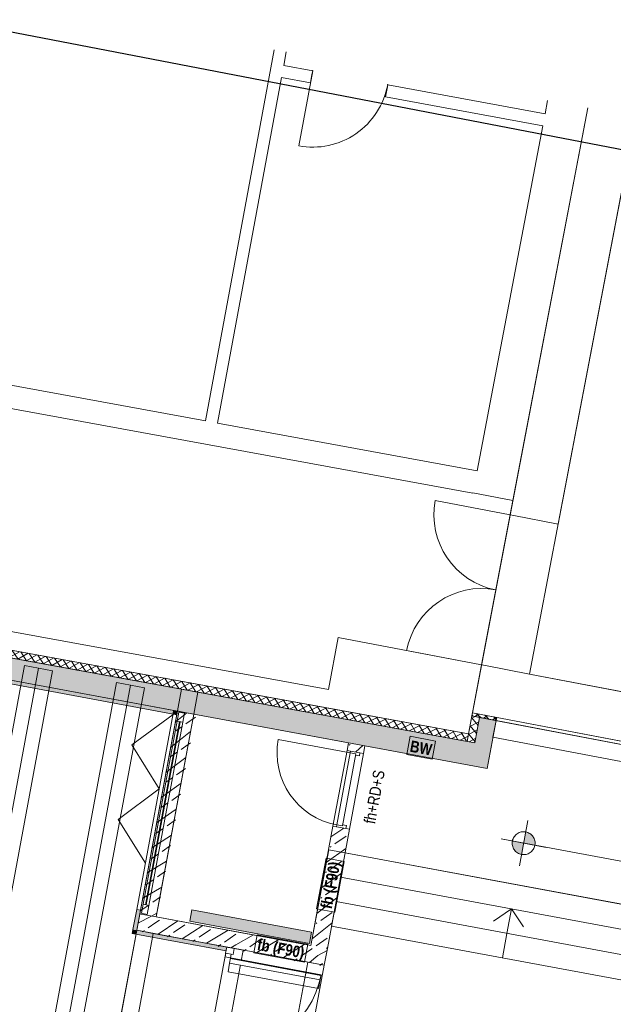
# Model space of a CAD drawing. Header units: metres. Extents: x 32353251 to 32353583, y 5707748 to 5708004.
# Tile 116 of 164: x 32353383 to 32353391, y 5707932 to 5707945. Entities that reach past the tile are written whole.
import ezdxf

# ---------------------------------------------------------------- set-up
doc = ezdxf.new("R2010")
doc.units = ezdxf.units.M
doc.header["$LTSCALE"] = 0.75
doc.set_wipeout_variables(frame=1)
doc.header["$PDSIZE"] = 5
doc.layers.get('0').update_dxf_attribs({"linetype": 'CONTINUOUS'})
doc.layers.get('DEFPOINTS').update_dxf_attribs({"linetype": 'CONTINUOUS'})
for name, color, linetype, lineweight in [('10417023$0$#9_002_GES I Übersicht Erdgeschoss_1_101_Wand Aussen.A', 7, 'CONTINUOUS', 25), ('10417023$0$#9_002_GES I Übersicht Erdgeschoss_1_112_Fenster.A', 7, 'CONTINUOUS', 25), ('10417023$0$#9_002_GES I Übersicht Erdgeschoss_1_113_Türen.A', 7, 'CONTINUOUS', 25), ('10417023$0$#9_002_GES I Übersicht Erdgeschoss_1_607b_Brandschutz 1_100', 7, 'CONTINUOUS', 25), ('10417023$0$#9_002_GES I Übersicht Erdgeschoss_1_707_Bestandsgebäude', 7, 'CONTINUOUS', 25), ('10417023$0$#9_002_GES I Übersicht Erdgeschoss_1_Neubau_102_Wand Innen.A', 7, 'CONTINUOUS', 25), ('10417023$0$#9_002_GES I Übersicht Erdgeschoss_1_Neubau_104_Decken.A', 7, 'CONTINUOUS', 25), ('10417023$0$#9_002_GES I Übersicht Erdgeschoss_1_Neubau_108_Treppen.A', 7, 'CONTINUOUS', 25), ('10417023$0$#9_002_GES I Übersicht Erdgeschoss_1_Neubau_202_Innenwandbekleidun', 7, 'CONTINUOUS', 25), ('10417023$0$#9_002_GES I Übersicht Erdgeschoss_1_Neubau_401_Grundriss.A', 7, 'CONTINUOUS', 25), ('10417023$0$#9_002_GES I Übersicht Erdgeschoss_1_Neubau_502_Bemaßung 1_100.A', 7, 'CONTINUOUS', 25), ('10417023$0$Keine', 7, 'CONTINUOUS', 13)]:
    doc.layers.add(name, color=color, linetype=linetype, lineweight=lineweight)
doc.styles.add('10417023$0$ARIAL NARROW', font='ARIALN.TTF')
doc.styles.add('10417023$0$Arial Narrow (bold)', font='ARIALNB.TTF')
pattern_1 = [(44.99999999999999, (0, 0), (-0.05656854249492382, 0.05656854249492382), []), (135.0000000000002, (0, 0), (0.05656854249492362, 0.056568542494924), [])]
pattern_2 = [(44.99999999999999, (0, 0), (-0.1697056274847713, 0.1697056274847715), []), (44.99999999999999, (-0.08485281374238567, 0.08485281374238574), (-0.1697056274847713, 0.1697056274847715), [0.18, -0.05999999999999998])]

# ---------------------------------------------------------------- blocks, each defined once
blk = doc.blocks.new('19-A2-A0')
at = {"layer": 'DEFPOINTS'}
blk.add_lwpolyline([(-489.15, -204.65), (489.1499999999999, -204.65), (489.1499999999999, 204.6499999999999), (-489.15, 204.65)], close=True, dxfattribs=at)
blk = doc.blocks.new('10417023$0$#9_MKO_LP5_ARC_GES_UP_00_002_P_G_modell (3D)')
at = {"layer": '10417023$0$#9_002_GES I Übersicht Erdgeschoss_1_101_Wand Aussen.A', "linetype": 'Continuous', "lineweight": 5, "true_color": 0xff0000}
h = blk.add_hatch(dxfattribs=at)
h.set_pattern_fill('#9_DÄMMUNG__HART_1_0001', color=1, style=0, pattern_type=2)
h.set_pattern_definition(pattern_1)
h.paths.add_polyline_path([(-32353458.81743665, -5707776.821123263), (-32353458.81851837, -5707777.160261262), (-32353458.71420428, -5707777.159982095), (-32353458.71420428, -5707776.821624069)])
h = blk.add_hatch(dxfattribs=at)
h.set_pattern_fill('#9_DÄMMUNG__HART_1_0001', color=1, style=0, pattern_type=2)
h.set_pattern_definition(pattern_1)
h.paths.add_polyline_path([(-32353458.8172961, -5707776.781126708), (-32353458.8174881, -5707776.821126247), (-32353458.49420425, -5707776.822678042), (-32353458.49401225, -5707776.782678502)])
h = blk.add_hatch(dxfattribs=at)
h.set_pattern_fill('#9_DÄMMUNG__HART_1_0001', color=1, style=0, pattern_type=2)
h.set_pattern_definition(pattern_1)
h.paths.add_polyline_path([(-32353458.81857218, -5707777.060263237), (-32353491.87815165, -5707777.151573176), (-32353491.87786302, -5707777.242828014), (-32353488.711808, -5707777.242914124), (-32353458.81857218, -5707777.160344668)])
at = {"layer": '10417023$0$#9_002_GES I Übersicht Erdgeschoss_1_Neubau_102_Wand Innen.A', "linetype": 'Continuous', "lineweight": 5, "true_color": 0xff0000}
h = blk.add_hatch(dxfattribs=at)
h.set_pattern_fill('#9_BETON__STAHLBETON_0001', color=1, style=0, pattern_type=2)
h.set_pattern_definition(pattern_2)
h.paths.add_polyline_path([(-32353491.64409519, -5707777.242828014), (-32353491.64409519, -5707777.462828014), (-32353458.49420428, -5707777.462827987), (-32353458.49420428, -5707776.822683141), (-32353458.71420428, -5707776.821624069), (-32353458.71420428, -5707777.159982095), (-32353488.711808, -5707777.242914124)])
h = blk.add_hatch(dxfattribs=at)
h.set_pattern_fill('#9_BETON__STAHLBETON_0001', color=1, style=0, pattern_type=2)
h.set_pattern_definition(pattern_2)
h.paths.add_polyline_path([(-32353462.40410588, -5707780.162828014), (-32353462.4041062, -5707777.46282799), (-32353462.62410621, -5707777.46282799), (-32353462.62410589, -5707780.162828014)])
h = blk.add_hatch(dxfattribs=at)
h.set_pattern_fill('#9_BETON__STAHLBETON_0001', color=1, style=0, pattern_type=2)
h.set_pattern_definition(pattern_2)
h.paths.add_polyline_path([(-32353460.12386291, -5707777.462827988), (-32353460.34386289, -5707777.462827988), (-32353460.34386289, -5707777.562828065), (-32353460.12386291, -5707777.562828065)])
h = blk.add_hatch(dxfattribs=at)
h.set_pattern_fill('#9_BETON__STAHLBETON_0001', color=1, style=0, pattern_type=2)
h.set_pattern_definition(pattern_2)
h.paths.add_polyline_path([(-32353460.34386289, -5707778.572828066), (-32353460.34386289, -5707780.162828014), (-32353460.12386291, -5707780.162828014), (-32353460.12386291, -5707778.572828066)])
h = blk.add_hatch(dxfattribs=at)
h.set_pattern_fill('#9_BETON__STAHLBETON_0001', color=1, style=0, pattern_type=2)
h.set_pattern_definition(pattern_2)
h.paths.add_polyline_path([(-32353462.40410588, -5707780.162828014), (-32353462.62410586, -5707780.382828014), (-32353462.40410586, -5707780.382828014)])
h = blk.add_hatch(dxfattribs=at)
h.set_pattern_fill('#9_BETON__STAHLBETON_0001', color=1, style=0, pattern_type=2)
h.set_pattern_definition(pattern_2)
h.paths.add_polyline_path([(-32353462.62410589, -5707780.162828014), (-32353462.62410586, -5707780.382828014), (-32353462.40410588, -5707780.162828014)])
h = blk.add_hatch(dxfattribs=at)
h.set_pattern_fill('#9_BETON__STAHLBETON_0001', color=1, style=0, pattern_type=2)
h.set_pattern_definition(pattern_2)
h.paths.add_polyline_path([(-32353460.12386289, -5707780.162828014), (-32353460.34386289, -5707780.162828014), (-32353460.12386289, -5707780.382828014)])
h = blk.add_hatch(dxfattribs=at)
h.set_pattern_fill('#9_BETON__STAHLBETON_0001', color=1, style=0, pattern_type=2)
h.set_pattern_definition(pattern_2)
h.paths.add_polyline_path([(-32353460.12386289, -5707780.382828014), (-32353460.34386289, -5707780.162828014), (-32353460.34386289, -5707780.382828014)])
at = {"layer": '10417023$0$#9_002_GES I Übersicht Erdgeschoss_1_Neubau_502_Bemaßung 1_100.A', "linetype": 'Continuous', "lineweight": 0, "true_color": 0xff0000}
for points in [[(-32353457.84667031, -5707778.33534545), (-32353457.69667032, -5707778.33534545), (-32353457.70808839, -5707778.277942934), (-32353457.7406043, -5707778.229279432), (-32353457.7892678, -5707778.196763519), (-32353457.84667031, -5707778.185345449)], [(-32353457.84667031, -5707778.33534545), (-32353457.99667031, -5707778.33534545), (-32353457.98525225, -5707778.392747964), (-32353457.95273633, -5707778.441411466), (-32353457.90407283, -5707778.47392738), (-32353457.84667031, -5707778.485345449)]]:
    blk.add_hatch(color=1, dxfattribs=at).paths.add_polyline_path(points)
at = {"layer": '10417023$0$#9_002_GES I Übersicht Erdgeschoss_1_101_Wand Aussen.A', "color": 1, "linetype": 'Continuous', "lineweight": 18, "true_color": 0xff0000, "flags": 128}
for points in [[(-32353458.81743665, -5707776.821123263), (-32353458.81851837, -5707777.160261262), (-32353458.71420428, -5707777.159982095), (-32353458.71420428, -5707776.821624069)], [(-32353458.8172961, -5707776.781126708), (-32353458.49401225, -5707776.782678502), (-32353458.49420425, -5707776.822678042), (-32353458.8174881, -5707776.821126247)], [(-32353458.81857218, -5707777.060263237), (-32353491.87815165, -5707777.151573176), (-32353491.87786302, -5707777.242828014), (-32353488.711808, -5707777.242914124), (-32353458.81857218, -5707777.160344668)]]:
    blk.add_lwpolyline(points, close=True, dxfattribs=at)
at = {"layer": '10417023$0$#9_002_GES I Übersicht Erdgeschoss_1_112_Fenster.A', "color": 1, "linetype": 'Continuous', "lineweight": 13, "true_color": 0xff0000, "flags": 128}
blk.add_lwpolyline([(-32353462.67146911, -5707779.495858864), (-32353463.12817066, -5707779.002142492), (-32353462.67146911, -5707778.505843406), (-32353463.12817066, -5707778.006091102), (-32353462.67210639, -5707777.515827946)], dxfattribs=at)
at = {"layer": '10417023$0$#9_002_GES I Übersicht Erdgeschoss_1_607b_Brandschutz 1_100', "color": 1, "linetype": 'Continuous', "lineweight": 13, "true_color": 0xff0000}
for p, q in [((-32353459.22731135, -5707777.23150374), (-32353459.56481283, -5707777.23150374)), ((-32353459.56481283, -5707777.23150374), (-32353459.56481283, -5707777.474151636)), ((-32353459.22731135, -5707777.474151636), (-32353459.22731135, -5707777.23150374)), ((-32353459.56481283, -5707777.474151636), (-32353459.22731135, -5707777.474151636)), ((-32353460.11445113, -5707779.001036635), (-32353460.35709902, -5707779.001036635)), ((-32353460.35709902, -5707779.001036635), (-32353460.35709902, -5707779.676348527)), ((-32353460.11445113, -5707779.676348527), (-32353460.11445113, -5707779.001036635)), ((-32353460.35709902, -5707779.676348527), (-32353460.11445113, -5707779.676348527)), ((-32353460.38567852, -5707780.150718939), (-32353461.06099042, -5707780.150718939)), ((-32353461.06099042, -5707780.150718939), (-32353461.06099042, -5707780.393366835)), ((-32353460.38567852, -5707780.393366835), (-32353460.38567852, -5707780.150718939)), ((-32353461.06099042, -5707780.393366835), (-32353460.38567852, -5707780.393366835))]:
    blk.add_line(p, q, dxfattribs=at)
at = {"layer": '10417023$0$#9_002_GES I Übersicht Erdgeschoss_1_707_Bestandsgebäude', "color": 1, "linetype": 'Continuous', "lineweight": 13, "true_color": 0xff0000}
for p, q in [((-32353462.9558121, -5707768.718078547), (-32353462.9558121, -5707773.66114993)), ((-32353462.7958121, -5707768.89728061), (-32353462.7958121, -5707768.718078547)), ((-32353459.31237545, -5707768.718078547), (-32353459.31325202, -5707768.8963676)), ((-32353458.77817039, -5707768.718078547), (-32353458.80448537, -5707774.141083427)), ((-32353458.80409391, -5707773.950373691), (-32353458.77836899, -5707768.718078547)), ((-32353458.1644929, -5707774.144188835), (-32353458.13816285, -5707768.718078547)), ((-32353462.4109568, -5707768.897179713), (-32353462.7958121, -5707768.89728061)), ((-32353462.41095735, -5707768.897180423), (-32353462.41094436, -5707768.947179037)), ((-32353462.41095735, -5707768.897180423), (-32353462.41094436, -5707768.947179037)), ((-32353462.41095735, -5707768.897180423), (-32353462.41094436, -5707768.947179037)), ((-32353462.41095681, -5707768.897179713), (-32353462.41069461, -5707769.89717582)), ((-32353462.41094436, -5707768.947179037), (-32353462.41091549, -5707769.057179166)), ((-32353462.41094436, -5707768.947179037), (-32353462.41091549, -5707769.057179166)), ((-32353459.31325202, -5707768.8963676), (-32353461.41096063, -5707768.896917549)), ((-32353461.41096051, -5707768.896917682), (-32353461.41094752, -5707768.946917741)), ((-32353461.41096051, -5707768.896917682), (-32353461.41094752, -5707768.946917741)), ((-32353461.41096051, -5707768.896917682), (-32353461.41094752, -5707768.946917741)), ((-32353461.41094752, -5707768.946917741), (-32353461.41091865, -5707769.056917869)), ((-32353461.41094752, -5707768.946917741), (-32353461.41091865, -5707769.056917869)), ((-32353462.7958121, -5707769.057280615), (-32353462.41091485, -5707769.057179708)), ((-32353462.7958121, -5707773.660729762), (-32353462.7958121, -5707769.057280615)), ((-32353461.41091867, -5707769.056917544), (-32353459.31403867, -5707769.056367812)), ((-32353459.31403867, -5707769.056367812), (-32353459.33663165, -5707773.651645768)), ((-32353462.9558121, -5707773.66114993), (-32353470.30793385, -5707773.680456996)), ((-32353459.33663165, -5707773.651645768), (-32353462.7958121, -5707773.660729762)), ((-32353471.84148464, -5707773.984485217), (-32353459.33810665, -5707773.951650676)), ((-32353459.33808746, -5707773.947748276), (-32353459.33810665, -5707773.951650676)), ((-32353459.33808746, -5707773.947748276), (-32353458.80409391, -5707773.950373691)), ((-32353458.80448537, -5707774.141083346), (-32353459.80447386, -5707774.136230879)), ((-32353458.80448568, -5707774.141082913), (-32353458.75448562, -5707774.141325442)), ((-32353458.80448568, -5707774.141082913), (-32353458.75448562, -5707774.141325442)), ((-32353458.80448568, -5707774.141082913), (-32353458.75448562, -5707774.141325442)), ((-32353458.75448562, -5707774.141325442), (-32353458.16449359, -5707774.1441896)), ((-32353458.75448562, -5707774.141325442), (-32353458.16449359, -5707774.1441896)), ((-32353458.8141902, -5707776.141059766), (-32353460.72961048, -5707776.131121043)), ((-32353460.72961048, -5707776.131121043), (-32353460.7276925, -5707776.825535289)), ((-32353458.81418975, -5707776.14105927), (-32353459.81417793, -5707776.136207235)), ((-32353458.81857218, -5707777.060263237), (-32353458.8141902, -5707776.141059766)), ((-32353458.8172961, -5707776.781126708), (-32353458.81419056, -5707776.141134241)), ((-32353458.81418975, -5707776.14105927), (-32353458.76419114, -5707776.141301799)), ((-32353458.81418975, -5707776.14105927), (-32353458.76419114, -5707776.141301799)), ((-32353458.81418975, -5707776.14105927), (-32353458.76419114, -5707776.141301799)), ((-32353458.76419114, -5707776.141301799), (-32353458.17419766, -5707776.144165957)), ((-32353458.76419114, -5707776.141301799), (-32353458.17419766, -5707776.144165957)), ((-32353454.2672841, -5707776.162959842), (-32353458.17419793, -5707776.14420627)), ((-32353460.7276925, -5707776.825535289), (-32353491.87881452, -5707776.911574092)), ((-32353458.8172961, -5707776.781126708), (-32353454.27035613, -5707776.802952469)), ((-32353491.87815165, -5707777.151573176), (-32353460.72702961, -5707777.065534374)), ((-32353460.72702961, -5707777.065534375), (-32353458.81857218, -5707777.060263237))]:
    blk.add_line(p, q, dxfattribs=at)
at = {"layer": '10417023$0$#9_002_GES I Übersicht Erdgeschoss_1_707_Bestandsgebäude', "color": 1, "linetype": 'Continuous', "lineweight": 13, "true_color": 0xff0000, "flags": 128}
for points in [[(-32353474.34599024, -5707768.718078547), (-32353474.36179309, -5707777.103193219), (-32353458.81857206, -5707777.06026348), (-32353458.81486431, -5707776.141056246), (-32353458.804094, -5707773.950381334), (-32353458.77823669, -5707768.718078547)], [(-32353458.77817039, -5707768.718078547), (-32353458.8172961, -5707776.781126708), (-32353440.26389792, -5707776.870184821), (-32353440.23133829, -5707768.718078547)], [(-32353458.13836125, -5707768.718078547), (-32353458.17487242, -5707776.144240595), (-32353445.24451872, -5707776.206260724), (-32353445.23381462, -5707774.006416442), (-32353445.44381186, -5707774.005394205), (-32353445.43699467, -5707772.605410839), (-32353445.22699716, -5707772.606433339), (-32353445.20806249, -5707768.718078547)], [(-32353458.13836125, -5707768.718078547), (-32353458.17487242, -5707776.144240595), (-32353445.24451872, -5707776.206260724), (-32353445.23381462, -5707774.006416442), (-32353445.44381186, -5707774.005394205), (-32353445.43699467, -5707772.605410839), (-32353445.22699716, -5707772.606433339), (-32353445.20806249, -5707768.718078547)]]:
    blk.add_lwpolyline(points, dxfattribs=at)
at = {"layer": '10417023$0$#9_002_GES I Übersicht Erdgeschoss_1_707_Bestandsgebäude', "color": 1, "linetype": 'Continuous', "lineweight": 13, "true_color": 0xff0000}
for centre, radius, start, end in [((-32353462.41095681, -5707768.897179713), 0.9999962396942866, 270.0150207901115, 0.01502095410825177), ((-32353458.80448537, -5707774.141083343), 0.9999999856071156, 179.721976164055, 269.7219758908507), ((-32353458.8141902, -5707776.141059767), 0.9999999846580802, 89.72197610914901, 179.7219759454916)]:
    blk.add_arc(centre, radius, start, end, dxfattribs=at)
at = {"layer": '10417023$0$#9_002_GES I Übersicht Erdgeschoss_1_707_Bestandsgebäude', "color": 1, "linetype": 'Continuous', "lineweight": 5, "true_color": 0xff0000, "transparency": 33554687}
for p in [(-32353462.41095681, -5707768.897179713), (-32353461.41096061, -5707768.896917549), (-32353458.80448537, -5707774.141083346), (-32353458.8141902, -5707776.141059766)]:
    blk.add_point(p, dxfattribs=at)
at = {"layer": '10417023$0$#9_002_GES I Übersicht Erdgeschoss_1_Neubau_102_Wand Innen.A', "color": 1, "linetype": 'Continuous', "lineweight": 18, "true_color": 0xff0000}
for p, q in [((-32353458.49420428, -5707776.822683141), (-32353458.71420428, -5707776.821624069)), ((-32353458.71420428, -5707776.821624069), (-32353458.71420428, -5707777.159982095)), ((-32353458.49420428, -5707777.462827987), (-32353458.49420428, -5707776.822683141)), ((-32353458.71420428, -5707777.159982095), (-32353488.711808, -5707777.242914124)), ((-32353484.72409519, -5707777.462828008), (-32353462.62410621, -5707777.46282799)), ((-32353462.62410621, -5707777.46282799), (-32353462.62410586, -5707780.382828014)), ((-32353462.4041062, -5707777.462828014), (-32353462.62410621, -5707777.46282804)), ((-32353462.4041062, -5707777.46282799), (-32353460.34386289, -5707777.462827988)), ((-32353462.40410588, -5707780.162828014), (-32353462.4041062, -5707777.46282799)), ((-32353460.34386289, -5707777.462827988), (-32353460.34386289, -5707777.562828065)), ((-32353460.12386289, -5707777.462827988), (-32353458.49420428, -5707777.462827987)), ((-32353460.12386289, -5707777.562828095), (-32353460.12386289, -5707777.462827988)), ((-32353460.2963627, -5707777.562827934), (-32353460.3438624, -5707777.562827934)), ((-32353460.17136328, -5707777.562827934), (-32353460.2963627, -5707777.562827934)), ((-32353460.12386358, -5707777.562827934), (-32353460.17136328, -5707777.562827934)), ((-32353460.34386289, -5707778.572828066), (-32353460.34386289, -5707780.162828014)), ((-32353460.2963627, -5707778.572827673), (-32353460.3438624, -5707778.572827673)), ((-32353460.17136328, -5707778.572827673), (-32353460.2963627, -5707778.572827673)), ((-32353460.12386358, -5707778.572827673), (-32353460.17136328, -5707778.572827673)), ((-32353460.12386289, -5707780.162828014), (-32353460.12386289, -5707778.572828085)), ((-32353461.31160527, -5707780.162828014), (-32353462.40410588, -5707780.162828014)), ((-32353460.34386289, -5707780.162828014), (-32353461.31160527, -5707780.162828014)), ((-32353460.12386289, -5707780.382828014), (-32353460.12386289, -5707780.162828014)), ((-32353462.62410586, -5707780.382828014), (-32353462.40410586, -5707780.382828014))]:
    blk.add_line(p, q, dxfattribs=at)
at = {"layer": '10417023$0$#9_002_GES I Übersicht Erdgeschoss_1_Neubau_102_Wand Innen.A', "color": 1, "linetype": 'Continuous', "lineweight": 13, "true_color": 0xff0000}
for p, q in [((-32353458.49420428, -5707776.822683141), (-32353458.49525866, -5707777.042680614)), ((-32353454.47117378, -5707776.841964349), (-32353458.49420428, -5707776.822683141)), ((-32353458.49525866, -5707777.042680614), (-32353454.47222821, -5707777.061961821)), ((-32353462.40409519, -5707777.170183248), (-32353488.711808, -5707777.242914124)), ((-32353462.40409519, -5707777.462827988), (-32353462.40409519, -5707777.170183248)), ((-32353491.64409519, -5707777.462828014), (-32353462.40409519, -5707777.462827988)), ((-32353462.62410615, -5707777.462827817), (-32353462.62410615, -5707780.162828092)), ((-32353462.62410615, -5707777.462827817), (-32353462.60410613, -5707777.462827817)), ((-32353462.60410613, -5707777.462827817), (-32353462.52910676, -5707777.462827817)), ((-32353462.60410613, -5707777.462827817), (-32353462.52910676, -5707777.462827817)), ((-32353462.60410613, -5707777.592827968), (-32353462.60410613, -5707777.472827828)), ((-32353462.60410613, -5707777.472827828), (-32353462.52910676, -5707777.472827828)), ((-32353462.52910676, -5707777.462827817), (-32353462.40410589, -5707777.462827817)), ((-32353462.52910676, -5707777.472827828), (-32353462.52910676, -5707777.592827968)), ((-32353462.4041062, -5707777.462828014), (-32353462.40410589, -5707780.162828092)), ((-32353462.40410589, -5707777.462827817), (-32353462.40410589, -5707780.162828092)), ((-32353462.60410613, -5707780.03282794), (-32353462.60410613, -5707777.592827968)), ((-32353462.52910676, -5707777.592827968), (-32353462.60410613, -5707777.592827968)), ((-32353462.57160573, -5707780.03282794), (-32353462.57160573, -5707777.592827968)), ((-32353462.56160572, -5707777.592827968), (-32353462.56160572, -5707780.03282794)), ((-32353462.52910676, -5707777.592827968), (-32353462.52910532, -5707780.03282794)), ((-32353460.2963627, -5707777.587828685), (-32353461.25636238, -5707777.587828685)), ((-32353460.3438624, -5707778.572827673), (-32353460.3438624, -5707777.562827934)), ((-32353460.2963627, -5707777.562827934), (-32353460.3438624, -5707777.562827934)), ((-32353460.2963627, -5707777.587828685), (-32353460.2963627, -5707777.562827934)), ((-32353460.2963627, -5707777.562827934), (-32353460.17136328, -5707777.562827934)), ((-32353460.17136328, -5707777.562827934), (-32353460.2963627, -5707777.562827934)), ((-32353460.17136328, -5707777.562827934), (-32353460.2963627, -5707777.562827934)), ((-32353460.22336276, -5707777.587828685), (-32353460.2963627, -5707777.587828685)), ((-32353460.22336276, -5707777.587828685), (-32353460.2963627, -5707777.587828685)), ((-32353460.2963627, -5707777.587828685), (-32353460.2963627, -5707778.547828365)), ((-32353460.22336276, -5707777.602827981), (-32353460.22336276, -5707777.587828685)), ((-32353460.22336276, -5707778.547828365), (-32353460.22336276, -5707777.587828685)), ((-32353460.17136328, -5707777.602827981), (-32353460.22336276, -5707777.602827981)), ((-32353460.17136328, -5707777.562827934), (-32353460.17136328, -5707777.602827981)), ((-32353460.12386358, -5707777.562827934), (-32353460.17136328, -5707777.562827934)), ((-32353460.12386358, -5707778.572827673), (-32353460.12386358, -5707777.562827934)), ((-32353460.2963627, -5707778.572827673), (-32353460.3438624, -5707778.572827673)), ((-32353460.22336276, -5707778.547828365), (-32353460.2963627, -5707778.547828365)), ((-32353460.2963627, -5707778.547828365), (-32353460.2963627, -5707778.572827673)), ((-32353460.2963627, -5707778.547828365), (-32353460.22336276, -5707778.547828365)), ((-32353460.2963627, -5707778.572827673), (-32353460.17136328, -5707778.572827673)), ((-32353460.17136328, -5707778.572827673), (-32353460.2963627, -5707778.572827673)), ((-32353460.17136328, -5707778.572827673), (-32353460.2963627, -5707778.572827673)), ((-32353460.17136328, -5707778.532827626), (-32353460.22336276, -5707778.532827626)), ((-32353460.22336276, -5707778.532827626), (-32353460.22336276, -5707778.547828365)), ((-32353460.17136328, -5707778.572827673), (-32353460.17136328, -5707778.532827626)), ((-32353460.12386358, -5707778.572827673), (-32353460.17136328, -5707778.572827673)), ((-32353462.60410613, -5707780.152828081), (-32353462.60410613, -5707780.03282794)), ((-32353462.60410613, -5707780.03282794), (-32353462.52910532, -5707780.03282794)), ((-32353462.52910532, -5707780.03282794), (-32353462.52910532, -5707780.152828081)), ((-32353462.62410615, -5707780.162828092), (-32353462.60410613, -5707780.162828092)), ((-32353462.52910532, -5707780.152828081), (-32353462.60410613, -5707780.152828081)), ((-32353462.60410613, -5707780.162828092), (-32353462.52910532, -5707780.162828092)), ((-32353462.60410613, -5707780.162828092), (-32353462.52910532, -5707780.162828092)), ((-32353462.52910532, -5707780.162828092), (-32353462.40410589, -5707780.162828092)), ((-32353462.40410589, -5707780.162828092), (-32353462.40410588, -5707780.162828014)), ((-32353462.40410531, -5707780.382828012), (-32353462.6241053, -5707780.382828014)), ((-32353462.6241053, -5707780.382828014), (-32353462.62410527, -5707785.61957689)), ((-32353462.40410527, -5707785.619576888), (-32353462.40410531, -5707780.382828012)), ((-32353461.42410524, -5707780.382828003), (-32353461.42410528, -5707785.619576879)), ((-32353461.20410524, -5707780.382828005), (-32353461.42410524, -5707780.382828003)), ((-32353461.20410528, -5707785.619576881), (-32353461.20410524, -5707780.382828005)), ((-32353460.12386289, -5707780.382828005), (-32353460.34386289, -5707780.382828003))]:
    blk.add_line(p, q, dxfattribs=at)
blk.add_arc((-32353460.29636289, -5707777.587828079), 0.96, 180.0000000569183, 270, dxfattribs=at)
at = {"layer": '10417023$0$#9_002_GES I Übersicht Erdgeschoss_1_Neubau_102_Wand Innen.A', "color": 1, "linetype": 'Continuous', "lineweight": 5, "true_color": 0xff0000, "transparency": 33554687}
blk.add_point((-32353462.4041062, -5707777.462828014), dxfattribs=at)
at = {"layer": '10417023$0$#9_002_GES I Übersicht Erdgeschoss_1_Neubau_104_Decken.A', "color": 1, "linetype": 'Continuous', "lineweight": 13, "true_color": 0xff0000}
for p, q in [((-32353464.70251482, -5707788.759575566), (-32353464.70251482, -5707777.242826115)), ((-32353464.32951453, -5707777.242826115), (-32353464.70251482, -5707777.242826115)), ((-32353464.51601395, -5707788.759575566), (-32353464.51601395, -5707777.242826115)), ((-32353464.32951453, -5707788.759575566), (-32353464.32951453, -5707777.242826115)), ((-32353463.47751411, -5707788.759575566), (-32353463.47751411, -5707777.242826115)), ((-32353463.10451382, -5707777.242826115), (-32353463.47751411, -5707777.242826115)), ((-32353463.29101469, -5707788.759575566), (-32353463.29101469, -5707777.242826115)), ((-32353463.10451382, -5707788.759575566), (-32353463.10451382, -5707777.242826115))]:
    blk.add_line(p, q, dxfattribs=at)
at = {"layer": '10417023$0$#9_002_GES I Übersicht Erdgeschoss_1_Neubau_104_Decken.A', "color": 1, "linetype": 'Continuous', "lineweight": 13, "true_color": 0xff0000, "flags": 128}
for points in [[(-32353499.24365664, -5707781.952985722), (-32353499.24365668, -5707777.242828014), (-32353491.34430819, -5707777.240905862), (-32353491.34429377, -5707777.249004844), (-32353488.711808, -5707777.242914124), (-32353474.36909785, -5707777.203502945), (-32353467.58052395, -5707777.184627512), (-32353458.71420428, -5707777.159975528), (-32353458.7142043, -5707776.82162203), (-32353452.08528951, -5707776.852814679), (-32353452.08528951, -5707777.242828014), (-32353452.08528951, -5707779.426313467), (-32353449.88417032, -5707779.426313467), (-32353449.88417032, -5707779.646313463), (-32353454.47117382, -5707779.646313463), (-32353454.47117382, -5707790.51957689), (-32353496.34426422, -5707790.51957689), (-32353496.34426422, -5707785.84991685), (-32353499.24365677, -5707785.84991685)], [(-32353491.64409519, -5707777.192828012), (-32353499.24365668, -5707777.192828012), (-32353499.24365668, -5707790.51957689), (-32353454.47117381, -5707790.51957689), (-32353454.47117381, -5707779.376313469), (-32353454.47117381, -5707776.841971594), (-32353458.7151397, -5707776.821626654), (-32353458.71420428, -5707777.159982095), (-32353462.62409527, -5707777.170791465), (-32353462.62409527, -5707788.759576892), (-32353491.64409519, -5707788.759576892)], [(-32353458.49420423, -5707777.462827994), (-32353462.40410623, -5707777.462827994), (-32353462.40410623, -5707779.93131349), (-32353462.40410623, -5707780.162828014), (-32353460.3421449, -5707780.162828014), (-32353460.3421449, -5707778.886313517), (-32353455.56917035, -5707778.886313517), (-32353455.56917035, -5707779.426313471), (-32353455.35417031, -5707779.426313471), (-32353453.93563437, -5707779.426313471), (-32353453.93558528, -5707776.844530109), (-32353458.49420423, -5707776.822683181)], [(-32353484.71445275, -5707788.539576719), (-32353462.62409519, -5707788.539576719), (-32353462.62409519, -5707777.462827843), (-32353491.42409519, -5707777.462827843), (-32353491.42409519, -5707786.839576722), (-32353484.71445275, -5707786.839576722)]]:
    blk.add_lwpolyline(points, close=True, dxfattribs=at)
at = {"layer": '10417023$0$#9_002_GES I Übersicht Erdgeschoss_1_Neubau_108_Treppen.A', "color": 1, "linetype": 'Continuous', "lineweight": 13, "true_color": 0xff0000}
for p, q in [((-32353455.56917079, -5707778.886312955), (-32353460.12416963, -5707778.886312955)), ((-32353460.12416963, -5707778.886312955), (-32353460.12416963, -5707779.211314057)), ((-32353455.56917079, -5707779.211314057), (-32353460.12416963, -5707779.211314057)), ((-32353460.12416963, -5707779.211314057), (-32353460.12416963, -5707779.536313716)), ((-32353460.12416963, -5707779.211314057), (-32353455.56917079, -5707779.211314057)), ((-32353457.84667021, -5707779.211314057), (-32353458.04667044, -5707779.411312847)), ((-32353457.84667021, -5707779.211314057), (-32353458.04667044, -5707779.411312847)), ((-32353457.84667021, -5707779.536313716), (-32353457.84667021, -5707779.211314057)), ((-32353457.84667021, -5707779.536313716), (-32353457.84667021, -5707779.211314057)), ((-32353457.64666998, -5707779.411312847), (-32353457.84667021, -5707779.211314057)), ((-32353457.64666998, -5707779.411312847), (-32353457.84667021, -5707779.211314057)), ((-32353455.56917079, -5707779.536313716), (-32353460.12416963, -5707779.536313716)), ((-32353460.12416963, -5707779.536313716), (-32353460.12416963, -5707779.861313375)), ((-32353460.12416963, -5707779.536313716), (-32353455.56917079, -5707779.536313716)), ((-32353457.84667021, -5707779.861313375), (-32353457.84667021, -5707779.536313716)), ((-32353457.84667021, -5707779.861313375), (-32353457.84667021, -5707779.536313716)), ((-32353460.12416963, -5707779.861313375), (-32353455.56917079, -5707779.861313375))]:
    blk.add_line(p, q, dxfattribs=at)
at = {"layer": '10417023$0$#9_002_GES I Übersicht Erdgeschoss_1_Neubau_202_Innenwandbekleidun', "color": 1, "linetype": 'Continuous', "lineweight": 13, "true_color": 0xff0000}
for p, q in [((-32353462.62410527, -5707777.462828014), (-32353484.72409519, -5707777.462828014)), ((-32353462.67410527, -5707777.46282799), (-32353462.62410527, -5707777.46282799)), ((-32353462.67410527, -5707777.46282799), (-32353462.67410527, -5707777.502828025)), ((-32353462.62410527, -5707777.502828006), (-32353462.62410527, -5707777.46282799)), ((-32353462.62410527, -5707777.512828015), (-32353462.62410527, -5707777.462828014)), ((-32353484.72409519, -5707777.512828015), (-32353462.62410527, -5707777.512828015)), ((-32353462.67410477, -5707777.502827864), (-32353462.62410471, -5707777.502827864)), ((-32353462.67410477, -5707777.502827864), (-32353462.67410477, -5707780.112828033)), ((-32353462.67410477, -5707777.502827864), (-32353462.62410471, -5707777.502827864)), ((-32353462.62410471, -5707777.502827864), (-32353462.62410471, -5707780.112828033)), ((-32353462.6741053, -5707780.112828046), (-32353462.67410531, -5707780.382828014)), ((-32353462.67410477, -5707780.112828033), (-32353462.62410471, -5707780.112828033)), ((-32353462.67410477, -5707780.112828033), (-32353462.62410471, -5707780.112828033)), ((-32353462.6241053, -5707780.382828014), (-32353462.6241053, -5707780.112828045)), ((-32353462.67410531, -5707780.432828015), (-32353462.67410531, -5707780.382828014)), ((-32353462.67410531, -5707780.432828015), (-32353461.42410527, -5707780.432828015)), ((-32353461.42410527, -5707780.382828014), (-32353462.6241053, -5707780.382828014)), ((-32353461.42410527, -5707780.432828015), (-32353461.42410527, -5707780.382828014))]:
    blk.add_line(p, q, dxfattribs=at)
at = {"layer": '10417023$0$#9_002_GES I Übersicht Erdgeschoss_1_Neubau_202_Innenwandbekleidun', "color": 1, "linetype": 'Continuous', "true_color": 0xff0000}
for points in [[(-32353462.62410527, -5707777.462828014), (-32353484.72409519, -5707777.462828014), (-32353462.62410527, -5707777.512828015), (-32353484.72409519, -5707777.512828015)], [(-32353462.67410531, -5707777.502828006), (-32353462.62410532, -5707777.502828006), (-32353462.67410526, -5707777.46282799), (-32353462.62410527, -5707777.46282799)], [(-32353462.67410531, -5707780.382828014), (-32353462.62410532, -5707780.382828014), (-32353462.67410531, -5707780.112828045), (-32353462.62410532, -5707780.112828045)], [(-32353462.67410531, -5707780.432828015), (-32353462.6241053, -5707780.382828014), (-32353462.67410531, -5707780.382828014)], [(-32353462.6241053, -5707780.382828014), (-32353462.67410531, -5707780.432828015), (-32353462.6241053, -5707780.432828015)], [(-32353462.6241053, -5707780.432828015), (-32353461.42410527, -5707780.432828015), (-32353462.6241053, -5707780.382828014), (-32353461.42410527, -5707780.382828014)]]:
    blk.add_solid(points, dxfattribs=at)
at = {"layer": '10417023$0$#9_002_GES I Übersicht Erdgeschoss_1_Neubau_401_Grundriss.A', "color": 1, "linetype": 'Continuous', "lineweight": 13, "true_color": 0xff0000, "flags": 128}
blk.add_lwpolyline([(-32353460.36661335, -5707780.138359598), (-32353460.36661335, -5707779.988359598), (-32353461.96312767, -5707779.988359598), (-32353461.96312767, -5707780.138359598)], close=True, dxfattribs=at)
at = {"layer": '10417023$0$#9_002_GES I Übersicht Erdgeschoss_1_Neubau_401_Grundriss.A', "color": 1, "linetype": 'Continuous', "true_color": 0xff0000}
blk.add_solid([(-32353460.36661335, -5707780.138359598), (-32353460.36661335, -5707779.988359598), (-32353461.96312767, -5707780.138359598), (-32353461.96312767, -5707779.988359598)], dxfattribs=at)
at = {"layer": '10417023$0$#9_002_GES I Übersicht Erdgeschoss_1_Neubau_502_Bemaßung 1_100.A', "color": 1, "linetype": 'Continuous', "lineweight": 13, "true_color": 0xff0000}
for p, q in [((-32353457.84667021, -5707778.63534543), (-32353457.84667021, -5707778.035344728)), ((-32353457.84667021, -5707778.63534543), (-32353457.84667021, -5707778.035344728)), ((-32353458.14667056, -5707778.335345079), (-32353457.54666986, -5707778.335345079)), ((-32353458.14667056, -5707778.335345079), (-32353455.96004175, -5707778.335345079))]:
    blk.add_line(p, q, dxfattribs=at)
at = {"layer": '10417023$0$#9_002_GES I Übersicht Erdgeschoss_1_Neubau_502_Bemaßung 1_100.A', "color": 1, "linetype": 'Continuous', "lineweight": 13, "true_color": 0xff0000, "flags": 128}
for points in [[(-32353457.69667032, -5707778.33534545), (-32353457.69739261, -5707778.35004802), (-32353457.69955252, -5707778.364608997), (-32353457.70312927, -5707778.378888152), (-32353457.70808839, -5707778.392747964), (-32353457.71438213, -5707778.406054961), (-32353457.72194987, -5707778.418680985), (-32353457.73071875, -5707778.430504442), (-32353457.7406043, -5707778.441411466), (-32353457.75151132, -5707778.451297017), (-32353457.76333478, -5707778.460065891), (-32353457.7759608, -5707778.467633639), (-32353457.7892678, -5707778.47392738), (-32353457.80312761, -5707778.478886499), (-32353457.81740677, -5707778.482463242), (-32353457.83196774, -5707778.484623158), (-32353457.84667031, -5707778.485345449), (-32353457.86137289, -5707778.484623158), (-32353457.87593386, -5707778.482463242), (-32353457.89021302, -5707778.478886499), (-32353457.90407283, -5707778.47392738), (-32353457.91737983, -5707778.467633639), (-32353457.93000585, -5707778.460065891), (-32353457.94182931, -5707778.451297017), (-32353457.95273633, -5707778.441411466), (-32353457.96262188, -5707778.430504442), (-32353457.97139076, -5707778.418680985), (-32353457.9789585, -5707778.406054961), (-32353457.98525224, -5707778.392747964), (-32353457.99021136, -5707778.378888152), (-32353457.9937881, -5707778.364608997), (-32353457.99594802, -5707778.35004802), (-32353457.99667031, -5707778.33534545), (-32353457.99594802, -5707778.320642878), (-32353457.9937881, -5707778.306081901), (-32353457.99021136, -5707778.291802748), (-32353457.98525224, -5707778.277942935), (-32353457.9789585, -5707778.264635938), (-32353457.97139076, -5707778.252009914), (-32353457.96262188, -5707778.240186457), (-32353457.95273633, -5707778.229279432), (-32353457.94182931, -5707778.219393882), (-32353457.93000585, -5707778.210625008), (-32353457.91737983, -5707778.203057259), (-32353457.90407283, -5707778.196763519), (-32353457.89021302, -5707778.1918044), (-32353457.87593386, -5707778.188227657), (-32353457.86137289, -5707778.18606774), (-32353457.84667031, -5707778.185345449), (-32353457.83196774, -5707778.18606774), (-32353457.81740677, -5707778.188227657), (-32353457.80312761, -5707778.1918044), (-32353457.7892678, -5707778.196763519), (-32353457.7759608, -5707778.203057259), (-32353457.76333478, -5707778.210625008), (-32353457.75151132, -5707778.219393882), (-32353457.7406043, -5707778.229279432), (-32353457.73071875, -5707778.240186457), (-32353457.72194987, -5707778.252009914), (-32353457.71438213, -5707778.264635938), (-32353457.70808839, -5707778.277942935), (-32353457.70312927, -5707778.291802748), (-32353457.69955252, -5707778.306081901), (-32353457.69739261, -5707778.320642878)], [(-32353457.69667032, -5707778.335345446), (-32353457.69739261, -5707778.350048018), (-32353457.69955252, -5707778.364608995), (-32353457.70312927, -5707778.378888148), (-32353457.70808839, -5707778.392747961), (-32353457.71438213, -5707778.406054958), (-32353457.72194987, -5707778.418680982), (-32353457.73071875, -5707778.430504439), (-32353457.7406043, -5707778.441411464), (-32353457.75151132, -5707778.451297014), (-32353457.76333478, -5707778.460065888), (-32353457.7759608, -5707778.467633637), (-32353457.7892678, -5707778.473927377), (-32353457.80312761, -5707778.478886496), (-32353457.81740677, -5707778.482463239), (-32353457.83196774, -5707778.484623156), (-32353457.84667031, -5707778.485345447), (-32353457.86137289, -5707778.484623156), (-32353457.87593386, -5707778.482463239), (-32353457.89021302, -5707778.478886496), (-32353457.90407283, -5707778.473927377), (-32353457.91737983, -5707778.467633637), (-32353457.93000585, -5707778.460065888), (-32353457.94182931, -5707778.451297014), (-32353457.95273633, -5707778.441411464), (-32353457.96262188, -5707778.430504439), (-32353457.97139076, -5707778.418680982), (-32353457.9789585, -5707778.406054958), (-32353457.98525224, -5707778.392747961), (-32353457.99021136, -5707778.378888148), (-32353457.9937881, -5707778.364608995), (-32353457.99594802, -5707778.350048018), (-32353457.99667031, -5707778.335345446), (-32353457.99594802, -5707778.320642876), (-32353457.9937881, -5707778.306081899), (-32353457.99021136, -5707778.291802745), (-32353457.98525224, -5707778.277942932), (-32353457.9789585, -5707778.264635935), (-32353457.97139076, -5707778.252009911), (-32353457.96262188, -5707778.240186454), (-32353457.95273633, -5707778.22927943), (-32353457.94182931, -5707778.219393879), (-32353457.93000585, -5707778.210625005), (-32353457.91737983, -5707778.203057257), (-32353457.90407283, -5707778.196763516), (-32353457.89021302, -5707778.191804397), (-32353457.87593386, -5707778.188227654), (-32353457.86137289, -5707778.186067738), (-32353457.84667031, -5707778.185345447), (-32353457.83196774, -5707778.186067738), (-32353457.81740677, -5707778.188227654), (-32353457.80312761, -5707778.191804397), (-32353457.7892678, -5707778.196763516), (-32353457.7759608, -5707778.203057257), (-32353457.76333478, -5707778.210625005), (-32353457.75151132, -5707778.219393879), (-32353457.7406043, -5707778.22927943), (-32353457.73071875, -5707778.240186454), (-32353457.72194987, -5707778.252009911), (-32353457.71438213, -5707778.264635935), (-32353457.70808839, -5707778.277942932), (-32353457.70312927, -5707778.291802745), (-32353457.69955252, -5707778.306081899), (-32353457.69739261, -5707778.320642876)]]:
    blk.add_lwpolyline(points, close=True, dxfattribs=at)
at = {"layer": '10417023$0$#9_002_GES I Übersicht Erdgeschoss_1_607b_Brandschutz 1_100', "color": 1, "true_color": 0xff0000, "char_height": 0.1502737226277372, "attachment_point": 5, "line_spacing_factor": 1.002187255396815, "style": '10417023$0$Arial Narrow (bold)'}
for s, insert in [('BW ', (-32353459.39606168, -5707777.354240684)), ('fb (F90) ', (-32353460.72333473, -5707780.294445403))]:
    blk.add_mtext(s, dxfattribs=dict(at, insert=insert))
at = {"layer": '10417023$0$#9_002_GES I Übersicht Erdgeschoss_1_607b_Brandschutz 1_100', "color": 1, "true_color": 0xff0000, "char_height": 0.1502737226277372, "rotation": 90, "line_spacing_factor": 1.002187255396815}
for s, insert, attachment_point, style in [('fh+RD+S ', (-32353459.87975052, -5707778.450900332), 4, '10417023$0$ARIAL NARROW'), ('fb (F90) ', (-32353460.21337247, -5707779.338692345), 5, '10417023$0$Arial Narrow (bold)')]:
    blk.add_mtext(s, dxfattribs=dict(at, insert=insert, attachment_point=attachment_point, style=style))
at = {"color": 1, "linetype": 'Continuous', "lineweight": 5, "true_color": 0xff0000}
blk.add_wipeout([(-32353461.349105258, -5707780.582828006), (-32353460.14241805, -5707780.582828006), (-32353460.14241805, -5707780.512828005), (-32353461.349105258, -5707780.512828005)], dxfattribs=at).dxf.layer = '10417023$0$#9_002_GES I Übersicht Erdgeschoss_1_113_Türen.A'
at = {"layer": '10417023$0$#9_002_GES I Übersicht Erdgeschoss_1_113_Türen.A', "color": 1, "linetype": 'Continuous', "lineweight": 13, "true_color": 0xff0000}
for p, q in [((-32353461.34910538, -5707780.512828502), (-32353460.14241853, -5707780.512828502)), ((-32353461.34910538, -5707780.512828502), (-32353461.34910538, -5707780.582828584)), ((-32353461.34910538, -5707780.582828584), (-32353461.34910538, -5707780.512828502)), ((-32353461.34910538, -5707780.522828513), (-32353460.14241853, -5707780.522828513)), ((-32353460.14241853, -5707780.512828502), (-32353460.14241853, -5707780.582828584)), ((-32353460.14241853, -5707780.582828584), (-32353460.14241853, -5707780.512828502)), ((-32353461.34910538, -5707780.582828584), (-32353460.14241853, -5707780.582828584))]:
    blk.add_line(p, q, dxfattribs=at)
at = {"layer": '10417023$0$#9_002_GES I Übersicht Erdgeschoss_1_113_Türen.A', "color": 1, "linetype": 'Continuous', "lineweight": 13, "true_color": 0xff0000, "flags": 128}
blk.add_lwpolyline([(-32353461.34910526, -5707780.582828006), (-32353460.14241806, -5707780.582828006), (-32353460.14241806, -5707780.512828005), (-32353461.34910526, -5707780.512828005)], close=True, dxfattribs=at)
blk.add_lwpolyline([(-32353460.14171167, -5707780.583330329), (-32353460.14171167, -5707780.697799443), (-32353461.34837165, -5707780.697799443), (-32353461.34837165, -5707780.583330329)], dxfattribs=at)
at = {"layer": '10417023$0$#9_002_GES I Übersicht Erdgeschoss_1_113_Türen.A', "color": 1, "linetype": 'Continuous', "lineweight": 13, "true_color": 0xff0000}
blk.add_arc((-32353461.34910527, -5707780.512827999), 1.206687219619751, 270.000000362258, 359.9999997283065, dxfattribs=at)
at = {"layer": '10417023$0$#9_002_GES I Übersicht Erdgeschoss_1_Neubau_102_Wand Innen.A', "color": 1, "linetype": 'Continuous', "lineweight": 13, "true_color": 0xff0000}
for p, q in [((-32353460.34386289, -5707780.382828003), (-32353460.34386292, -5707785.619576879)), ((-32353460.12386293, -5707785.619576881), (-32353460.12386289, -5707780.382828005))]:
    blk.add_line(p, q, dxfattribs=at)
at = {"color": 1, "linetype": 'Continuous', "lineweight": 5, "true_color": 0xff0000}
blk.add_wipeout([(-32353461.419105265, -5707780.462828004), (-32353461.419105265, -5707780.512828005), (-32353461.349105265, -5707780.512828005), (-32353461.349105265, -5707780.462828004)], dxfattribs=at).dxf.layer = '10417023$0$#9_002_GES I Übersicht Erdgeschoss_1_113_Türen.A'
at = {"layer": '10417023$0$#9_002_GES I Übersicht Erdgeschoss_1_113_Türen.A', "color": 1, "linetype": 'Continuous', "lineweight": 13, "true_color": 0xff0000, "flags": 128}
blk.add_lwpolyline([(-32353461.41910527, -5707780.462828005), (-32353461.41910527, -5707780.512828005), (-32353461.34910526, -5707780.512828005), (-32353461.34910526, -5707780.462828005)], close=True, dxfattribs=at)
at = {"color": 1, "linetype": 'Continuous', "lineweight": 5, "true_color": 0xff0000}
blk.add_wipeout([(-32353461.324105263, -5707780.462828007), (-32353461.324105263, -5707780.3828280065), (-32353461.424105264, -5707780.3828280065), (-32353461.424105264, -5707780.462828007)], dxfattribs=at).dxf.layer = '10417023$0$#9_002_GES I Übersicht Erdgeschoss_1_113_Türen.A'
at = {"layer": '10417023$0$#9_002_GES I Übersicht Erdgeschoss_1_Neubau_102_Wand Innen.A', "linetype": 'Continuous', "lineweight": 5, "true_color": 0xff0000}
h = blk.add_hatch(dxfattribs=at)
h.set_pattern_fill('#9_BETON__STAHLBETON_0001', color=1, style=0, pattern_type=2)
h.set_pattern_definition(pattern_2)
h.paths.add_polyline_path([(-32353462.40410586, -5707780.382828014), (-32353461.31160527, -5707780.382828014), (-32353461.31160527, -5707780.162828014), (-32353462.40410588, -5707780.162828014)])
h = blk.add_hatch(dxfattribs=at)
h.set_pattern_fill('#9_BETON__STAHLBETON_0001', color=1, style=0, pattern_type=2)
h.set_pattern_definition(pattern_2)
h.paths.add_polyline_path([(-32353460.34386289, -5707780.162828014), (-32353461.31160527, -5707780.162828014), (-32353461.31160527, -5707780.382828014), (-32353460.34386289, -5707780.382828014)])
at = {"layer": '10417023$0$#9_002_GES I Übersicht Erdgeschoss_1_113_Türen.A', "color": 1, "linetype": 'Continuous', "lineweight": 13, "true_color": 0xff0000, "flags": 128}
blk.add_lwpolyline([(-32353461.32410527, -5707780.462828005), (-32353461.32410527, -5707780.382828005), (-32353461.42410527, -5707780.382828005), (-32353461.42410527, -5707780.462828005)], close=True, dxfattribs=at)
at = {"layer": '10417023$0$#9_002_GES I Übersicht Erdgeschoss_1_Neubau_102_Wand Innen.A', "color": 1, "linetype": 'Continuous', "lineweight": 18, "true_color": 0xff0000}
for p, q in [((-32353462.40410586, -5707780.382828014), (-32353461.31160527, -5707780.382828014)), ((-32353461.31160527, -5707780.382828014), (-32353460.12386289, -5707780.382828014))]:
    blk.add_line(p, q, dxfattribs=at)
blk = doc.blocks.new('10417023$0$2_MKO_LP5_LAN_GES_UP_00_002_V_A (3D)')
at = {"layer": '10417023$0$Keine'}
blk.add_blockref('10417023$0$#9_MKO_LP5_ARC_GES_UP_00_002_P_G_modell (3D)', (0, 0), dxfattribs=at)
blk = doc.blocks.new('10417023')
at = {"layer": '10417023$0$Keine', "rotation": 349.4819372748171}
blk.add_blockref('10417023$0$2_MKO_LP5_LAN_GES_UP_00_002_V_A (3D)', (65205154.93137175, 5413829.557758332), dxfattribs=at)

msp = doc.modelspace()

# ---------------------------------------------------------------- block references
at = {"xscale": 0.25, "yscale": 0.25, "zscale": 0.25, "rotation": 349.0867958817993}
msp.add_blockref('19-A2-A0', (32353428.52751582, 5707884.314449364), dxfattribs=at)

# ---------------------------------------------------------------- next in the draw order: block references
msp.add_blockref('10417023', (0, 0))

doc.saveas('drawing.dxf')
